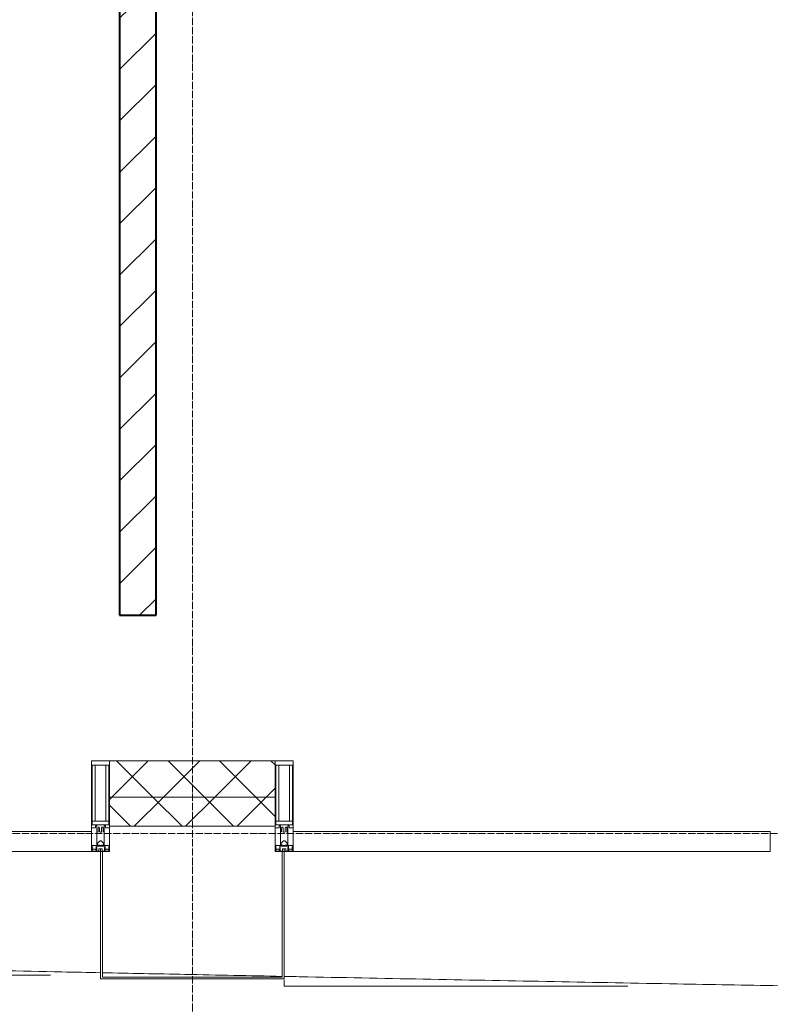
# Model space of a CAD drawing. Header units: millimetres. Extents: x 5617 to 107604, y 7718 to 206326.
# Tile 27 of 65: x 42116 to 44181, y 14930 to 17638. Entities that reach past the tile are written whole.
import ezdxf

# ---------------------------------------------------------------- set-up
doc = ezdxf.new("R2010")
doc.units = ezdxf.units.MM
doc.linetypes.add('ADSK_Линия сетки', pattern=[25, 20, -2.5, 0, -2.5])
doc.linetypes.add('Линия сетки', pattern=[25, 20, -2.5, 0, -2.5])
for name, color, linetype, lineweight in [('Импосты витража', 7, 'Continuous', 18), ('Колонны', 7, 'Continuous', 18), ('Оси', 7, 'Continuous', 9), ('Панели витража', 7, 'Continuous', 18), ('Стены разрез', 7, 'Continuous', 40), ('Стены штриховка', 7, 'Continuous', 40), ('Форма', 7, 'Continuous', 18), ('Элементы узлов', 7, 'Continuous', 18)]:
    doc.layers.add(name, color=color, linetype=linetype, lineweight=lineweight)
pattern_1 = [(45, (0, 0), (-70.71068, 70.71068), []), (135, (0, 0), (-70.71068, -70.71068), [])]

# ---------------------------------------------------------------- blocks, each defined once
blk = doc.blocks.new('135_SLK_K4_AR_rvt-1-МКСС_К4_L17_58_200_')
at = {"layer": 'Стены разрез', "lineweight": 9, "true_color": 0xaaaaaa}
h = blk.add_hatch(dxfattribs=at)
h.set_pattern_fill('FP_3', color=253, style=0, pattern_type=2)
h.set_pattern_definition([(45, (0, 0), (-70.71068, 70.71068), [])])
h.paths.add_polyline_path([(114950, 16000), (115050, 16000), (115050, 19400), (114950, 19400), (114950, 16975.4)])
at = {"layer": 'Стены разрез', "color": 253, "true_color": 0xaaaaaa}
for p, q in [((114950, 19400), (114950, 16000)), ((115050, 16000), (115050, 19300)), ((114950, 16000), (115050, 16000))]:
    blk.add_line(p, q, dxfattribs=at)
blk = doc.blocks.new('System Panel - A_PAN_Glass-7508020-МКСС_К4_L17_58_200_')
at = {"layer": 'Панели витража', "color": 253, "lineweight": 5, "true_color": 0xaaaaaa}
for p, q in [((656.25, 55), (-656.25, 55)), ((-656.25, 55), (-656.25, 0)), ((656.25, 0), (656.25, 55)), ((-656.25, 0), (656.25, 0))]:
    blk.add_line(p, q, dxfattribs=at)
blk = doc.blocks.new('Rectangular Mullion - 50Wx250H-2623690-МКСС_К4_L17_58_200_')
at = {"layer": 'Элементы узлов', "color": 253, "lineweight": 5, "true_color": 0xaaaaaa}
for p, q in [((-25, 65.2), (-25, 250)), ((-25, 250), (0, 250)), ((25, 250), (0, 250)), ((25, 65.2), (25, 250)), ((-23, 237.3), (0, 237.3)), ((-23, 237.3), (-23, 73.6)), ((-14.9, 84), (-14.9, 237.3)), ((23, 237.3), (0, 237.3)), ((14.9, 84), (14.9, 237.3)), ((23, 237.3), (23, 73.6)), ((0, 84), (-23, 84)), ((0, 84), (23, 84)), ((-14, 65.2), (-25, 65.2)), ((-0.5, 73.6), (-23, 73.6)), ((-14, 71.3), (-14, 65.2)), ((-10, 71.3), (-14, 71.3)), ((-10, 53), (-10, 71.3)), ((-8.7, 53), (-7, 54.7)), ((-7, 65.2), (-5.9, 67.3)), ((-7, 65.2), (-7, 54.7)), ((-4.1, 67.3), (-5.9, 67.3)), ((-4.1, 67.3), (-2.9, 65.1)), ((-2.9, 65.1), (-2.9, 54.6)), ((-1.3, 53), (-2.9, 54.6)), ((0.5, 73.6), (23, 73.6)), ((1.3, 53), (2.9, 54.6)), ((4.1, 67.3), (2.9, 65.1)), ((2.9, 65.1), (2.9, 54.6)), ((4.1, 67.3), (5.9, 67.3)), ((7, 65.2), (5.9, 67.3)), ((7, 65.2), (7, 54.7)), ((8.7, 53), (7, 54.7)), ((10, 71.3), (14, 71.3)), ((10, 53), (10, 71.3)), ((14, 71.3), (14, 65.2)), ((14, 65.2), (25, 65.2)), ((-8.7, 53), (-10, 53)), ((-10, 53), (-10, 17)), ((-8.5, 23), (-1.5, 30)), ((-1.5, 30), (0, 30)), ((0, 53), (-1.3, 53)), ((0, 53), (1.3, 53)), ((1.5, 30), (0, 30)), ((8.5, 23), (1.5, 30)), ((8.7, 53), (10, 53)), ((10, 53), (10, 17)), ((-23.8, 14.6), (-25, 14.2)), ((-25, 0), (-25, 14.2)), ((-22.3, 17), (-23.8, 17)), ((-23.8, 17), (-23.8, 14.6)), ((-22.5, 10.6), (-23.8, 14.6)), ((-22.5, 10.6), (-23.7, 9.9)), ((-23.7, 1.3), (-23.7, 9.9)), ((-23.7, 1.3), (-11.8, 1.3)), ((-23.2, 10.2), (-22.5, 8)), ((-22.5, 8), (-22.5, 4.5)), ((-21.3, 4.5), (-22.5, 4.5)), ((-22.3, 17), (-22.3, 16)), ((-22.3, 16), (-21.3, 16)), ((-19, 17.6), (-21.3, 16)), ((-21.3, 4.5), (-21.3, 6.5)), ((-21.3, 6.5), (-14.2, 6.5)), ((-18.4, 16.6), (-19, 17.6)), ((-7.4, 16.6), (-18.4, 16.6)), ((-14.2, 6.5), (-14.2, 4.5)), ((-13.2, 4.5), (-14.2, 4.5)), ((-13.2, 4.5), (-12.2, 7.2)), ((-12.7, 7.6), (-11.3, 11.4)), ((-12.7, 7.6), (-11.8, 6.9)), ((-12.2, 9), (-12.2, 14.8)), ((-12.2, 14.8), (0, 14.8)), ((-11.8, 1.3), (-11.8, 6.9)), ((-10.5, 11.2), (-11.3, 11.4)), ((-10.5, 1.5), (-10.5, 11.2)), ((-4.8, 1.5), (-10.5, 1.5)), ((-10, 17), (-7.5, 17)), ((-8.5, 18.5), (-8.5, 23)), ((-7.5, 18.5), (-8.5, 18.5)), ((-7.5, 17), (-7.5, 18.5)), ((-7.4, 18), (-7.4, 16.6)), ((-2.6, 18), (-7.4, 18)), ((0, 8), (-4.8, 8)), ((-4.8, 1.5), (-4.8, 8)), ((-2.6, 18), (-2.6, 16.8)), ((-2.6, 16.8), (0, 16.8)), ((2.6, 16.8), (0, 16.8)), ((0, 14.8), (0, 16.8)), ((0, 14.8), (0, 16.8)), ((12.2, 14.8), (0, 14.8)), ((0, 0), (0, 8)), ((0, 8), (4.8, 8)), ((0, 0), (0, 8)), ((2.6, 18), (2.6, 16.8)), ((2.6, 18), (7.4, 18)), ((4.8, 1.5), (4.8, 8)), ((4.8, 1.5), (10.5, 1.5)), ((7.4, 18), (7.4, 16.6)), ((7.4, 16.6), (18.4, 16.6)), ((7.5, 18.5), (8.5, 18.5)), ((7.5, 17), (7.5, 18.5)), ((10, 17), (7.5, 17)), ((8.5, 18.5), (8.5, 23)), ((10.5, 11.2), (11.3, 11.4)), ((10.5, 1.5), (10.5, 11.2)), ((12.7, 7.6), (11.3, 11.4)), ((12.7, 7.6), (11.8, 6.9)), ((11.8, 1.3), (11.8, 6.9)), ((23.7, 1.3), (11.8, 1.3)), ((12.2, 9), (12.2, 14.8)), ((13.2, 4.5), (12.2, 7.2)), ((13.2, 4.5), (14.2, 4.5)), ((21.3, 6.5), (14.2, 6.5)), ((14.2, 6.5), (14.2, 4.5)), ((18.4, 16.6), (19, 17.6)), ((19, 17.6), (21.3, 16)), ((22.3, 16), (21.3, 16)), ((21.3, 4.5), (21.3, 6.5)), ((21.3, 4.5), (22.5, 4.5)), ((22.3, 17), (22.3, 16)), ((22.3, 17), (23.8, 17)), ((22.5, 10.6), (23.8, 14.6)), ((22.5, 10.6), (23.7, 9.9)), ((23.2, 10.2), (22.5, 8)), ((22.5, 8), (22.5, 4.5)), ((23.7, 1.3), (23.7, 9.9)), ((23.8, 17), (23.8, 14.6)), ((23.8, 14.6), (25, 14.2)), ((25, 0), (25, 14.2)), ((-25, 0), (0, 0)), ((25, 0), (0, 0))]:
    blk.add_line(p, q, dxfattribs=at)
for centre, start, end in [((-0.5, 73.1), 360, 90), ((0.5, 73.1), 90, 180)]:
    blk.add_arc(centre, 0.5, start, end, dxfattribs=at)
blk = doc.blocks.new('Rectangular Mullion - R_StandardFrame_50Wx250H-V45-МКСС_К4_L17_58_200_')
at = {"layer": 'Импосты витража', "color": 253, "lineweight": 5, "true_color": 0xaaaaaa}
for p, q in [((-25, -250), (-25, 0)), ((-25, 0), (0, 0)), ((5, 0), (25, 0)), ((25, 0), (25, -250)), ((25, -250), (-25, -250))]:
    blk.add_line(p, q, dxfattribs=at)
blk = doc.blocks.new('Rectangular Mullion - R_StandardFrame_50Wx250H-7505731-МКСС_К4_L17_58_200_')
at = {"layer": 'Импосты витража', "color": 253, "lineweight": 5, "true_color": 0xaaaaaa}
for p, q in [((-25, -250), (-25, 0)), ((-25, 0), (-5, 0)), ((0, 0), (25, 0)), ((25, 0), (25, -250)), ((25, -250), (-25, -250))]:
    blk.add_line(p, q, dxfattribs=at)
blk = doc.blocks.new('A_SLK_PAN_Type1 - Прямой тип панели-6537745-МКСС_К4_L17_58_200_')
at = {"layer": 'Колонны', "lineweight": 5}
for p, q in [((-252.5, 350), (252.5, 350)), ((-252.5, 0), (-252.5, 350)), ((-247.5, 345), (-247.5, 0)), ((247.5, 345), (-247.5, 345)), ((247.5, 0), (247.5, 345)), ((252.5, 350), (252.5, 0)), ((-247.5, 0), (-252.5, 0)), ((252.5, 0), (247.5, 0))]:
    blk.add_line(p, q, dxfattribs=at)
blk = doc.blocks.new('A_OGR_PAN_Отлив - A_OGR_PAN_Отлив-6121443-МКСС_К4_L17_58_200_')
at = {"layer": 'Колонны', "color": 253, "lineweight": 5, "true_color": 0xaaaaaa}
for q in [(-681.2, -352.5), (263.9, -370)]:
    blk.add_line((-681.2, -370), q, dxfattribs=at)
blk = doc.blocks.new('A_OGR_PAN_Отлив - A_OGR_PAN_Отлив-6121976-МКСС_К4_L17_58_200_')
at = {"layer": 'Колонны', "color": 253, "lineweight": 5, "true_color": 0xaaaaaa}
for q in [(-681.2, -314.6), (543.6, -340)]:
    blk.add_line((-681.2, -340), q, dxfattribs=at)
blk = doc.blocks.new('135_SLK_K4_AR_FCD_rvt-1-МКСС_К4_L17_58_200_')
at = {"layer": 'Стены разрез', "lineweight": 5, "true_color": 0xaaaaaa}
h = blk.add_hatch(dxfattribs=at)
h.set_pattern_fill('FP_4', color=253, style=0, pattern_type=2)
h.set_pattern_definition(pattern_1)
h.paths.add_polyline_path([(115377.5, 15500), (115377.5, 15600), (114922.5, 15600), (114922.5, 15500), (115099.2, 15500)])
h = blk.add_hatch(dxfattribs=at)
h.set_pattern_fill('FP_4', color=253, style=0, pattern_type=2)
h.set_pattern_definition(pattern_1)
h.paths.add_polyline_path([(115099.2, 15420), (115377.5, 15420), (115377.5, 15500), (114922.5, 15500), (114922.5, 15420)])
at = {"layer": 'Стены разрез', "color": 253, "lineweight": 9, "true_color": 0xaaaaaa}
for p, q in [((115377.5, 15600), (114922.5, 15600)), ((114922.5, 15600), (114922.5, 15420)), ((115377.5, 15420), (115377.5, 15600)), ((114922.5, 15420), (115377.5, 15420))]:
    blk.add_line(p, q, dxfattribs=at)
at = {"layer": 'Стены штриховка', "color": 253, "lineweight": 9, "true_color": 0xaaaaaa}
blk.add_line((115377.5, 15500), (114922.5, 15500), dxfattribs=at)
at = {"layer": 'Форма', "color": 253, "lineweight": 9, "true_color": 0xaaaaaa}
for points, knots in [([(113534.9, 15045.7), (113615, 15044), (113808, 15039.8), (114113.9, 15033.2), (114452.3, 15026.1), (114713.5, 15020.6), (114861.9, 15017.6), (114897.5, 15016.9)], [-0.68709638, -0.68709638, -0.68709638, -0.68709638, -0.68, -0.67, -0.66, -0.65, -0.64685005, -0.64685005, -0.64685005, -0.64685005]), ([(114902.3, 15016.8), (114978, 15015.2), (115143.1, 15011.9), (115308.2, 15008.6), (115397.6, 15006.8)], [-0.64670745, -0.64670745, -0.64670745, -0.64670745, -0.64, -0.63208022, -0.63208022, -0.63208022, -0.63208022]), ([(115402.6, 15006.7), (115424.4, 15006.2), (115559.1, 15003.6), (115806.5, 14998.8), (116145, 14992.3), (116464.5, 14986.4), (116671.2, 14982.7), (116765, 14981.1)], [-0.63193338, -0.63193338, -0.63193338, -0.63193338, -0.63, -0.62, -0.61, -0.6, -0.5916889, -0.5916889, -0.5916889, -0.5916889])]:
    blk.add_open_spline(points, degree=3, knots=knots, dxfattribs=at)
at = {"layer": 'Импосты витража', "color": 253, "lineweight": 5, "true_color": 0xaaaaaa}
for p in [(114897.5, 15350), (115402.5, 15350)]:
    blk.add_blockref('Rectangular Mullion - 50Wx250H-2623690-МКСС_К4_L17_58_200_', p, dxfattribs=at)
at = {"layer": 'Импосты витража', "color": 253, "lineweight": 5, "true_color": 0xaaaaaa, "extrusion": (0, 0, -1), "rotation": 180}
for name, p in [('Rectangular Mullion - R_StandardFrame_50Wx250H-V45-МКСС_К4_L17_58_200_', (-114897.5, 15350)), ('Rectangular Mullion - R_StandardFrame_50Wx250H-7505731-МКСС_К4_L17_58_200_', (-115402.5, 15350))]:
    blk.add_blockref(name, p, dxfattribs=at)
at = {"layer": 'Колонны', "color": 253, "lineweight": 5, "true_color": 0xaaaaaa, "rotation": 180}
blk.add_blockref('A_SLK_PAN_Type1 - Прямой тип панели-6537745-МКСС_К4_L17_58_200_', (115150, 15350), dxfattribs=at)
at = {"layer": 'Колонны', "color": 253, "lineweight": 5, "true_color": 0xaaaaaa}
for name, p in [('A_OGR_PAN_Отлив - A_OGR_PAN_Отлив-6121976-МКСС_К4_L17_58_200_', (114216.3, 15350)), ('A_OGR_PAN_Отлив - A_OGR_PAN_Отлив-6121443-МКСС_К4_L17_58_200_', (116083.8, 15350))]:
    blk.add_blockref(name, p, dxfattribs=at)
at = {"layer": 'Панели витража', "color": 253, "lineweight": 5, "true_color": 0xaaaaaa}
for p in [(114216.3, 15350), (116083.8, 15350)]:
    blk.add_blockref('System Panel - A_PAN_Glass-7508020-МКСС_К4_L17_58_200_', p, dxfattribs=at)

msp = doc.modelspace()

# ---------------------------------------------------------------- linework, layer by layer
at = {"layer": 'Оси', "linetype": 'Линия сетки'}
msp.add_line((42591.3, 12025.7), (42591.3, 33150), dxfattribs=at)
at = {"layer": 'Оси', "linetype": 'ADSK_Линия сетки'}
msp.add_line((64356.3, 15400), (24852.5, 15400), dxfattribs=at)

# ---------------------------------------------------------------- block references
at = {"lineweight": 5}
for name in ['135_SLK_K4_AR_FCD_rvt-1-МКСС_К4_L17_58_200_', '135_SLK_K4_AR_rvt-1-МКСС_К4_L17_58_200_']:
    msp.add_blockref(name, (-72558.7, 0), dxfattribs=at)

doc.saveas('drawing.dxf')
